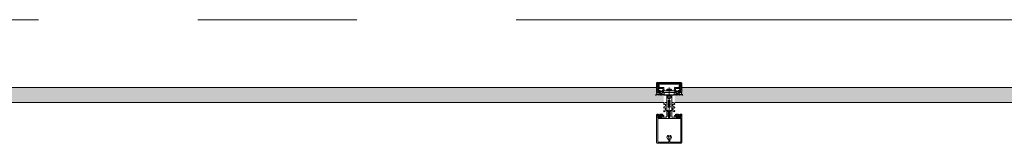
# Model space of a CAD drawing. Header units: centimetres. Extents: x -2424 to 2319, y 5 to 3760.
# Tile 110 of 117: x 898 to 1094, y 3509 to 3533. Entities that reach past the tile are written whole.
import ezdxf

# ---------------------------------------------------------------- set-up
doc = ezdxf.new("R2010")
doc.units = ezdxf.units.CM
doc.linetypes.add('Oś', pattern=[222.25, 127, -31.75, 31.75, -31.75])
for name, color, linetype, lineweight in [('A-DETL-GENF', 92, 'Continuous', 9), ('A-GLAZ-CURT', 52, 'Continuous', 13), ('S-GRID', 1, 'Continuous', 13)]:
    doc.layers.add(name, color=color, linetype=linetype, lineweight=lineweight)

msp = doc.modelspace()

# ---------------------------------------------------------------- hatches: boundary and pattern name
at = {"layer": 'A-GLAZ-CURT', "lineweight": 9}
for points in [[(1026.28, 3516.83), (1026.28, 3518.33), (1024.88, 3518.33), (1024.88, 3519.83), (889.88, 3519.83), (889.88, 3518.33), (888.48, 3518.33), (888.48, 3516.83), (1024.88, 3516.83)], [(1166.28, 3516.83), (1166.28, 3518.33), (1164.88, 3518.33), (1164.88, 3519.83), (1029.88, 3519.83), (1029.88, 3518.33), (1028.48, 3518.33), (1028.48, 3516.83), (1164.88, 3516.83)]]:
    msp.add_hatch(color=251, dxfattribs=at).paths.add_polyline_path(points, flags=0)

# ---------------------------------------------------------------- linework, layer by layer
at = {"layer": 'A-DETL-GENF', "color": 251, "lineweight": 9, "extrusion": (0, 0, -1)}
for p, q in [((1029.73, 3520.83), (1025.03, 3520.83)), ((1029.51, 3520.52), (1025.24, 3520.52)), ((1025.25, 3520.67), (1029.5, 3520.67)), ((1024.78, 3518.33), (1024.69, 3518.33)), ((1025.03, 3519.36), (1025.23, 3519.79)), ((1025.06, 3519.92), (1025.34, 3519.92)), ((1025.2, 3518.34), (1025.11, 3518.5)), ((1025.32, 3519.58), (1025.25, 3519.41)), ((1025.3, 3518.43), (1025.25, 3518.34)), ((1025.28, 3519.82), (1026.24, 3519.82)), ((1025.37, 3518.81), (1025.43, 3518.81)), ((1025.5, 3518.75), (1025.37, 3518.75)), ((1025.42, 3518.34), (1025.37, 3518.43)), ((1025.4, 3519.08), (1025.48, 3519.18)), ((1025.4, 3518.64), (1025.43, 3518.68)), ((1026.03, 3519.64), (1025.41, 3519.64)), ((1025.52, 3518.43), (1025.47, 3518.34)), ((1025.54, 3519.02), (1025.54, 3518.9)), ((1025.55, 3518.7), (1025.55, 3518.69)), ((1025.71, 3519.07), (1025.59, 3519.07)), ((1025.59, 3518.85), (1025.61, 3518.85)), ((1025.59, 3518.67), (1025.61, 3518.68)), ((1025.64, 3518.34), (1025.59, 3518.43)), ((1025.64, 3518.86), (1025.73, 3519.02)), ((1025.66, 3519.13), (1025.89, 3519.13)), ((1025.66, 3518.66), (1025.66, 3518.65)), ((1025.74, 3518.43), (1025.69, 3518.34)), ((1025.71, 3518.63), (1025.72, 3518.65)), ((1025.77, 3518.64), (1025.78, 3518.63)), ((1025.86, 3518.34), (1025.81, 3518.43)), ((1025.82, 3519.02), (1025.91, 3518.86)), ((1025.83, 3518.63), (1025.84, 3518.65)), ((1025.97, 3519.07), (1025.85, 3519.07)), ((1025.89, 3518.66), (1025.9, 3518.65)), ((1025.96, 3518.43), (1025.91, 3518.34)), ((1025.94, 3518.85), (1025.97, 3518.85)), ((1025.95, 3518.66), (1025.95, 3518.68)), ((1026, 3518.7), (1026.01, 3518.69)), ((1026.02, 3518.9), (1026.02, 3519.02)), ((1026.08, 3518.34), (1026.03, 3518.43)), ((1026.07, 3519.18), (1026.15, 3519.08)), ((1026.13, 3518.81), (1026.19, 3518.81)), ((1026.18, 3518.42), (1026.13, 3518.34)), ((1026.3, 3518.34), (1026.25, 3518.42)), ((1026.29, 3519.77), (1026.39, 3519.17)), ((1026.42, 3519.14), (1027.35, 3519.14)), ((1027.78, 3519.36), (1026.97, 3519.36)), ((1027.15, 3519.51), (1027.6, 3519.51)), ((1027.38, 3519.81), (1027.38, 3513.65)), ((1027.4, 3519.14), (1028.33, 3519.14)), ((1028.36, 3519.17), (1028.47, 3519.77)), ((1028.45, 3518.34), (1028.5, 3518.42)), ((1028.52, 3519.82), (1029.48, 3519.82)), ((1028.63, 3518.81), (1028.56, 3518.81)), ((1028.57, 3518.42), (1028.62, 3518.34)), ((1028.68, 3519.18), (1028.6, 3519.08)), ((1028.67, 3518.34), (1028.72, 3518.43)), ((1029.34, 3519.64), (1028.72, 3519.64)), ((1028.74, 3518.9), (1028.74, 3519.02)), ((1028.76, 3518.7), (1028.74, 3518.69)), ((1028.79, 3519.07), (1028.91, 3519.07)), ((1028.81, 3518.85), (1028.79, 3518.85)), ((1028.79, 3518.43), (1028.84, 3518.34)), ((1028.8, 3518.66), (1028.8, 3518.68)), ((1028.93, 3519.02), (1028.84, 3518.86)), ((1028.86, 3518.66), (1028.85, 3518.65)), ((1029.09, 3519.13), (1028.86, 3519.13)), ((1028.89, 3518.34), (1028.94, 3518.43)), ((1028.92, 3518.63), (1028.91, 3518.65)), ((1028.98, 3518.64), (1028.97, 3518.63)), ((1029.01, 3518.43), (1029.06, 3518.34)), ((1029.11, 3518.86), (1029.02, 3519.02)), ((1029.04, 3518.63), (1029.03, 3518.65)), ((1029.05, 3519.07), (1029.17, 3519.07)), ((1029.1, 3518.66), (1029.09, 3518.65)), ((1029.11, 3518.34), (1029.16, 3518.43)), ((1029.17, 3518.85), (1029.14, 3518.85)), ((1029.16, 3518.67), (1029.14, 3518.68)), ((1029.2, 3518.7), (1029.2, 3518.69)), ((1029.22, 3519.02), (1029.22, 3518.9)), ((1029.23, 3518.43), (1029.28, 3518.34)), ((1029.26, 3518.75), (1029.39, 3518.75)), ((1029.35, 3519.08), (1029.27, 3519.18)), ((1029.35, 3518.64), (1029.32, 3518.68)), ((1029.39, 3518.81), (1029.33, 3518.81)), ((1029.33, 3518.34), (1029.38, 3518.43)), ((1029.42, 3519.92), (1029.7, 3519.92)), ((1029.51, 3519.41), (1029.43, 3519.58)), ((1029.45, 3518.43), (1029.5, 3518.34)), ((1029.52, 3519.79), (1029.72, 3519.36)), ((1029.55, 3518.34), (1029.64, 3518.5)), ((1029.98, 3518.33), (1030.06, 3518.33)), ((1026.61, 3516.85), (1026.34, 3516.69)), ((1026.6, 3516.12), (1026.34, 3515.97)), ((1026.46, 3516.48), (1026.55, 3516.53)), ((1026.63, 3516.48), (1026.63, 3516.16)), ((1026.83, 3516.86), (1026.64, 3516.86)), ((1026.88, 3515.29), (1026.88, 3516.81)), ((1027.08, 3517.83), (1027.08, 3518.04)), ((1027.68, 3517.83), (1027.68, 3518.04)), ((1027.88, 3515.29), (1027.88, 3516.81)), ((1027.93, 3516.86), (1028.11, 3516.86)), ((1028.13, 3516.48), (1028.13, 3516.16)), ((1028.14, 3516.85), (1028.41, 3516.69)), ((1028.15, 3516.12), (1028.41, 3515.97)), ((1028.29, 3516.48), (1028.2, 3516.53)), ((1025.03, 3514.41), (1024.9, 3514.41)), ((1025.01, 3514.52), (1024.91, 3514.52)), ((1025.29, 3514.3), (1025.07, 3514.4)), ((1025.47, 3514.41), (1025.33, 3514.46)), ((1025.66, 3514.25), (1025.44, 3514.25)), ((1025.58, 3514.51), (1025.53, 3514.43)), ((1025.68, 3514.43), (1025.63, 3514.51)), ((1025.71, 3514.09), (1025.71, 3514.2)), ((1025.8, 3514.51), (1025.75, 3514.43)), ((1025.9, 3514.43), (1025.85, 3514.51)), ((1026.02, 3514.51), (1025.97, 3514.43)), ((1026.6, 3515.39), (1026.34, 3515.24)), ((1026.46, 3515.75), (1026.55, 3515.8)), ((1026.46, 3515.02), (1026.85, 3515.24)), ((1026.63, 3515.76), (1026.63, 3515.43)), ((1026.88, 3514.05), (1026.88, 3515.18)), ((1026.93, 3515.23), (1027.03, 3515.23)), ((1027.19, 3514.43), (1027.17, 3514.42)), ((1027.17, 3514.4), (1027.19, 3514.39)), ((1027.2, 3514.37), (1027.2, 3514.23)), ((1027.55, 3514.37), (1027.55, 3514.23)), ((1027.56, 3514.43), (1027.59, 3514.42)), ((1027.59, 3514.4), (1027.56, 3514.39)), ((1027.74, 3515.23), (1027.83, 3515.23)), ((1027.88, 3515.18), (1027.88, 3514.05)), ((1028.29, 3515.02), (1027.9, 3515.24)), ((1028.13, 3515.76), (1028.13, 3515.43)), ((1028.15, 3515.39), (1028.41, 3515.24)), ((1028.29, 3515.75), (1028.2, 3515.8)), ((1028.73, 3514.51), (1028.78, 3514.43)), ((1028.85, 3514.43), (1028.9, 3514.51)), ((1028.95, 3514.51), (1029, 3514.43)), ((1029.05, 3514.09), (1029.05, 3514.2)), ((1029.07, 3514.43), (1029.12, 3514.51)), ((1029.09, 3514.25), (1029.32, 3514.25)), ((1029.17, 3514.51), (1029.22, 3514.43)), ((1029.28, 3514.41), (1029.42, 3514.46)), ((1029.46, 3514.3), (1029.69, 3514.4)), ((1029.73, 3514.41), (1029.86, 3514.41)), ((1029.75, 3514.52), (1029.85, 3514.52)), ((1024.88, 3508.94), (1024.88, 3513.54)), ((1025.09, 3508.94), (1025.09, 3513.54)), ((1025.16, 3514.07), (1025.12, 3514.05)), ((1025.12, 3514), (1025.24, 3513.9)), ((1025.33, 3514.05), (1025.66, 3514.05)), ((1025.35, 3513.91), (1025.36, 3513.92)), ((1025.4, 3513.94), (1025.59, 3513.94)), ((1025.63, 3513.92), (1025.64, 3513.91)), ((1025.75, 3513.9), (1025.88, 3514)), ((1025.87, 3514.05), (1025.84, 3514.07)), ((1027.3, 3514.06), (1027.33, 3514.04)), ((1027.45, 3514.06), (1027.43, 3514.04)), ((1028.88, 3514.05), (1028.91, 3514.07)), ((1029, 3513.9), (1028.88, 3514)), ((1029.42, 3514.05), (1029.09, 3514.05)), ((1029.12, 3513.92), (1029.11, 3513.91)), ((1029.35, 3513.94), (1029.16, 3513.94)), ((1029.4, 3513.91), (1029.39, 3513.92)), ((1029.64, 3514), (1029.51, 3513.9)), ((1029.6, 3514.07), (1029.63, 3514.05)), ((1029.67, 3508.94), (1029.67, 3513.54)), ((1029.88, 3508.94), (1029.88, 3513.54)), ((1024.88, 3508.88), (1024.88, 3510.53)), ((1029.88, 3510.53), (1029.88, 3508.87)), ((1029.74, 3508.73), (1025.03, 3508.73)), ((1027.26, 3510.07), (1027.26, 3510.2)), ((1027.26, 3509.72), (1027.26, 3509.78)), ((1027.28, 3509.45), (1027.28, 3508.99)), ((1027.48, 3508.99), (1027.48, 3509.45)), ((1027.5, 3510.2), (1027.5, 3510.07)), ((1027.5, 3509.78), (1027.5, 3509.72))]:
    msp.add_line(p, q, dxfattribs=at)
at = {"layer": 'A-DETL-GENF', "color": 251, "lineweight": 9, "extrusion": (0, 0, -1), "flags": 128}
for points in [[(-1024.88, 3520.68), (-1024.88, 3518.83), (-1024.99, 3518.83), (-1025.1, 3519.18)], [(-1025.39, 3519.97), (-1025.39, 3520.32), (-1025.26, 3520.32), (-1025.26, 3520.05), (-1025.01, 3520.05), (-1025.01, 3520.68), (-1029.75, 3520.68), (-1029.75, 3520.05), (-1029.5, 3520.05), (-1029.5, 3520.32), (-1029.37, 3520.32), (-1029.37, 3519.97)], [(-1025.19, 3520.47), (-1025.19, 3520.11), (-1025.05, 3520.11), (-1025.05, 3520.47)], [(-1029.7, 3520.47), (-1029.7, 3520.11), (-1029.56, 3520.11), (-1029.56, 3520.47)], [(-1029.65, 3519.18), (-1029.77, 3518.83), (-1029.88, 3518.83), (-1029.88, 3520.68)], [(-1024.9, 3518.54), (-1024.9, 3518.81), (-1025.31, 3518.81)], [(-1025.04, 3519.33), (-1025.04, 3519.43), (-1025.01, 3519.55), (-1025.01, 3519.86)], [(-1025.32, 3519.26), (-1025.24, 3518.97), (-1025.43, 3518.97), (-1025.43, 3518.91), (-1025.35, 3518.83), (-1025.03, 3518.83), (-1025.13, 3519.2)], [(-1025.46, 3518.99), (-1025.46, 3519.01), (-1025.41, 3519.03)], [(-1026.17, 3518.75), (-1026.05, 3518.75), (-1026.05, 3518.72), (-1026.18, 3518.74)], [(-1026.15, 3519.03), (-1026.1, 3519.01), (-1026.1, 3518.99)], [(-1028.62, 3519.55), (-1028.52, 3518.97), (-1028.63, 3518.97), (-1028.63, 3518.91), (-1028.55, 3518.83), (-1026.21, 3518.83), (-1026.13, 3518.91), (-1026.13, 3518.97), (-1026.24, 3518.97), (-1026.13, 3519.55)], [(-1026.26, 3518.81), (-1026.4, 3518.81), (-1026.4, 3518.42), (-1026.35, 3518.34)], [(-1027.9, 3519.3), (-1027.92, 3519.15), (-1026.84, 3519.15), (-1026.86, 3519.3)], [(-1027.18, 3518.22), (-1027.18, 3518.33), (-1026.88, 3518.33), (-1026.88, 3515.26), (-1027.2, 3515.26), (-1027.2, 3514.45)], [(-1027.58, 3518.22), (-1027.58, 3518.33), (-1027.88, 3518.33), (-1027.88, 3515.26), (-1027.55, 3515.26), (-1027.55, 3514.45)], [(-1028.49, 3518.81), (-1028.36, 3518.81), (-1028.36, 3518.42), (-1028.4, 3518.34)], [(-1028.58, 3518.75), (-1028.7, 3518.75), (-1028.7, 3518.72), (-1028.57, 3518.74)], [(-1028.61, 3519.03), (-1028.66, 3519.01), (-1028.66, 3518.99)], [(-1029.3, 3518.99), (-1029.3, 3519.01), (-1029.35, 3519.03)], [(-1029.63, 3519.2), (-1029.73, 3518.83), (-1029.41, 3518.83), (-1029.33, 3518.91), (-1029.33, 3518.97), (-1029.51, 3518.97), (-1029.43, 3519.26)], [(-1029.86, 3518.54), (-1029.86, 3518.81), (-1029.45, 3518.81)], [(-1029.75, 3519.87), (-1029.75, 3519.55), (-1029.72, 3519.43), (-1029.72, 3519.33)], [(-1027.11, 3517.75), (-1027.38, 3517.53), (-1027.38, 3517.23), (-1027.18, 3517.23), (-1027.18, 3517.03), (-1027.28, 3517.03), (-1027.28, 3516.86), (-1027.18, 3516.86), (-1027.18, 3516.66), (-1027.38, 3516.66), (-1027.38, 3516.5), (-1027.18, 3516.5), (-1027.18, 3516.3), (-1027.28, 3516.3), (-1027.28, 3516.13), (-1027.18, 3516.13), (-1027.18, 3515.93), (-1027.38, 3515.93), (-1027.38, 3514.03), (-1027.38, 3515.93), (-1027.58, 3515.93), (-1027.58, 3516.13), (-1027.48, 3516.13), (-1027.48, 3516.3), (-1027.58, 3516.3), (-1027.58, 3516.5), (-1027.38, 3516.5), (-1027.38, 3516.66), (-1027.58, 3516.66), (-1027.58, 3516.86), (-1027.48, 3516.86), (-1027.48, 3517.03), (-1027.58, 3517.03), (-1027.58, 3517.23), (-1027.38, 3517.23), (-1027.38, 3517.53), (-1027.64, 3517.75)], [(-1024.88, 3514.39), (-1024.88, 3514.25), (-1025.08, 3514.25), (-1025.13, 3514.26)], [(-1024.88, 3513.43), (-1024.88, 3514.23), (-1025.07, 3514.23), (-1025.15, 3514.15), (-1025.15, 3514.09), (-1025.03, 3514.09), (-1025.03, 3513.86), (-1025.47, 3513.86)], [(-1025.52, 3513.86), (-1025.97, 3513.86), (-1025.97, 3514.09), (-1025.85, 3514.09), (-1025.85, 3514.15), (-1025.93, 3514.23), (-1026.29, 3514.23), (-1026.29, 3514.11), (-1026.17, 3514.11), (-1026.17, 3513.9), (-1026.73, 3513.9)], [(-1025.86, 3514.26), (-1025.92, 3514.25), (-1026.12, 3514.25), (-1026.12, 3514.44), (-1026.07, 3514.51)], [(-1027.13, 3515.13), (-1027.13, 3515.04), (-1027.18, 3515.01), (-1027.18, 3514.88), (-1027.13, 3514.86), (-1027.18, 3514.83), (-1027.18, 3514.7), (-1027.13, 3514.68), (-1027.18, 3514.65), (-1027.18, 3514.52), (-1027.13, 3514.5), (-1027.18, 3514.47), (-1027.18, 3514.34), (-1027.13, 3514.32), (-1027.18, 3514.29), (-1027.18, 3514.16), (-1027.13, 3514.14), (-1027.18, 3514.11), (-1027.18, 3514.07), (-1027.29, 3513.88)], [(-1027.46, 3513.88), (-1027.58, 3514.07), (-1027.58, 3514.2), (-1027.63, 3514.23), (-1027.58, 3514.25), (-1027.58, 3514.38), (-1027.63, 3514.41), (-1027.58, 3514.43), (-1027.58, 3514.56), (-1027.63, 3514.59), (-1027.58, 3514.61), (-1027.58, 3514.74), (-1027.63, 3514.77), (-1027.58, 3514.79), (-1027.58, 3514.92), (-1027.63, 3514.95), (-1027.58, 3514.97), (-1027.58, 3515.1), (-1027.63, 3515.13)], [(-1028.03, 3513.9), (-1028.59, 3513.9), (-1028.59, 3514.11), (-1028.47, 3514.11), (-1028.47, 3514.23), (-1028.83, 3514.23), (-1028.91, 3514.15), (-1028.91, 3514.09), (-1028.79, 3514.09), (-1028.79, 3513.86), (-1029.23, 3513.86)], [(-1028.89, 3514.26), (-1028.84, 3514.25), (-1028.64, 3514.25), (-1028.64, 3514.44), (-1028.68, 3514.51)], [(-1029.28, 3513.86), (-1029.73, 3513.86), (-1029.73, 3514.09), (-1029.61, 3514.09), (-1029.61, 3514.15), (-1029.69, 3514.23), (-1029.88, 3514.23), (-1029.88, 3513.43)], [(-1029.88, 3514.39), (-1029.88, 3514.25), (-1029.67, 3514.25), (-1029.62, 3514.26)], [(-1025.09, 3513.43), (-1025.09, 3513.63), (-1029.67, 3513.63), (-1029.67, 3513.43)], [(-1027.23, 3508.94), (-1025.09, 3508.94), (-1025.09, 3510.53)], [(-1029.67, 3510.53), (-1029.67, 3508.94), (-1027.53, 3508.94)]]:
    msp.add_lwpolyline(points, dxfattribs=at)
for points in [[(-1028.35, 3518.37), (-1026.41, 3518.37), (-1026.41, 3518.82), (-1028.35, 3518.82)], [(-1028.35, 3518.33), (-1026.41, 3518.33), (-1026.41, 3518.37), (-1028.35, 3518.37)]]:
    msp.add_lwpolyline(points, close=True, dxfattribs=at)
at = {"layer": 'A-DETL-GENF', "color": 251, "lineweight": 9, "extrusion": (0, 0, -1)}
for centre, radius, start, end in [((-1025.03, 3520.68), 0.15, 359.9938, 90.0062), ((-1025.25, 3520.47), 0.2, 359.9718, 90.0352), ((-1025.24, 3520.47), 0.0499, 359.8796, 90.0225), ((-1029.5, 3520.47), 0.2, 90.0295, 179.9723), ((-1029.51, 3520.47), 0.0501, 90.0875, 179.9336), ((-1029.73, 3520.68), 0.15, 90.0494, 179.9506), ((-1024.69, 3518.36), 0.03, 269.9022, 81.6433), ((-1024.64, 3518.67), 0.286, 207.5921, 261.6433), ((-1024.78, 3518.53), 0.2, 260.4545, 269.9022), ((-1024.76, 3518.62), 0.291, 205.3637, 260.4545), ((-1025.06, 3519.86), 0.0512, 0.5709, 88.6482), ((-1025.09, 3519.33), 0.06, 278.4417, 25), ((-1025.07, 3518.47), 0.05, 25.3637, 150.1649), ((-1025.11, 3519.33), 0.07, 300.0064, 0), ((-1025.04, 3519.21), 0.07, 120.0064, 198), ((-1025.07, 3519.22), 0.06, 98.4417, 195), ((-1025.23, 3518.36), 0.03, 210.7154, 330.1649), ((-1025.28, 3519.77), 0.05, 25, 90), ((-1025.3, 3519.39), 0.06, 288.8192, 25), ((-1025.26, 3519.28), 0.06, 108.8192, 195), ((-1025.37, 3518.68), 0.065, 270, 90), ((-1025.34, 3518.4), 0.0417, 35.132, 144.868), ((-1025.34, 3518.81), 0.03, 180, 0), ((-1025.41, 3519.54), 0.1, 25, 90), ((-1025.34, 3519.97), 0.05, 180, 270.0001), ((-1025.37, 3518.66), 0.04, 209.9937, 270), ((-1025.42, 3519.06), 0.03, 300.0049, 39.9897), ((-1025.45, 3518.36), 0.03, 210.5887, 329.5346), ((-1025.43, 3518.84), 0.03, 180.0185, 269.0948), ((-1025.52, 3518.63), 0.1, 30.0023, 89.1728), ((-1025.76, 3518.91), 0.314, 345.4979, 14.5021), ((-1025.54, 3519.13), 0.08, 39.9967, 157.3844), ((-1025.5, 3518.7), 0.05, 90, 125.0779), ((-1025.52, 3518.7), 0.0339, 89.1783, 176.9975), ((-1025.78, 3519.1), 0.44, 234.1588, 305.0779), ((-1025.56, 3518.4), 0.0415, 35.012, 144.988), ((-1025.59, 3519.02), 0.05, 359.9899, 90.0101), ((-1025.59, 3518.9), 0.05, 269.9897, 0.0103), ((-1025.58, 3518.69), 0.0272, 240.011, 356.9853), ((-1025.61, 3518.88), 0.03, 209.9936, 270.0121), ((-1025.62, 3518.65), 0.0316, 60.007, 161.9967), ((-1025.66, 3519.18), 0.05, 270.0003, 337.3776), ((-1025.67, 3518.36), 0.03, 210.1448, 329.5346), ((-1025.69, 3518.65), 0.03, 225.0005, 342.0009), ((-1025.71, 3519.04), 0.03, 89.9936, 210.0024), ((-1025.75, 3518.62), 0.0316, 44.991, 147.0104), ((-1025.78, 3518.4), 0.043, 37.8436, 143.8234), ((-1025.81, 3518.65), 0.03, 210.0003, 326.9985), ((-1025.85, 3519.04), 0.03, 330.0027, 90.0013), ((-1025.87, 3518.63), 0.0316, 30.0026, 131.9974), ((-1025.89, 3518.36), 0.03, 210.3449, 329.5346), ((-1025.89, 3519.18), 0.05, 202.6209, 270.0012), ((-1025.92, 3518.67), 0.03, 194.9955, 312.0028), ((-1025.94, 3518.88), 0.03, 269.9893, 330.005), ((-1026.01, 3519.13), 0.08, 22.6228, 139.9969), ((-1025.98, 3518.67), 0.03, 15.0015, 116.9968), ((-1026, 3518.4), 0.0419, 35.4665, 144.6999), ((-1025.97, 3519.02), 0.05, 90.0092, 179.9908), ((-1025.97, 3518.9), 0.05, 180.009, 269.991), ((-1026.02, 3518.72), 0.03, 180.0112, 296.991), ((-1026.03, 3519.54), 0.1, 90, 170), ((-1026.05, 3518.72), 0.03, 54.1588, 90), ((-1026.11, 3518.36), 0.03, 210.3446, 329.7685), ((-1025.79, 3518.91), 0.314, 165.517, 193.1975), ((-1026.13, 3518.84), 0.03, 270, 13.1975), ((-1026.13, 3519.06), 0.03, 139.9887, 240.0017), ((-1026.17, 3518.78), 0.033, 125.0901, 270), ((-1026.18, 3518.79), 0.05, 187.1737, 270.0088), ((-1026.22, 3518.41), 0.0416, 26.9541, 151.568), ((-1026.26, 3518.78), 0.03, 7.1885, 89.997), ((-1026.24, 3519.77), 0.05, 90, 170), ((-1026.33, 3518.36), 0.03, 209.7965, 330.132), ((-1026.42, 3519.17), 0.03, 270, 350), ((-1027.07, 3519.25), 0.22, 13.9707, 62.728), ((-1027.38, 3518.62), 0.921, 63.7078, 75.8284), ((-1027.18, 3518.04), 0.1, 0, 60), ((-1027.08, 3518.22), 0.1, 180, 240), ((-1027.38, 3519.15), 0.0256, 192.6804, 347.3196), ((-1027.68, 3518.22), 0.1, 300, 0), ((-1027.38, 3518.62), 0.92, 104.1683, 116.293), ((-1027.58, 3518.04), 0.1, 120, 180), ((-1027.68, 3519.25), 0.22, 117.2746, 166.0268), ((-1028.33, 3519.17), 0.03, 190, 270), ((-1028.43, 3518.36), 0.03, 209.868, 330.2035), ((-1028.52, 3519.77), 0.05, 10, 90), ((-1028.49, 3518.78), 0.03, 90.003, 172.8115), ((-1028.54, 3518.41), 0.0416, 28.432, 153.0459), ((-1028.57, 3518.79), 0.05, 269.9912, 352.8263), ((-1028.58, 3518.78), 0.033, 270, 54.9099), ((-1028.62, 3519.06), 0.03, 299.9983, 40.0113), ((-1028.72, 3519.54), 0.1, 10, 90), ((-1028.65, 3518.36), 0.03, 210.2315, 329.6554), ((-1028.63, 3518.84), 0.03, 166.8025, 270), ((-1028.96, 3518.91), 0.314, 346.8025, 14.483), ((-1028.74, 3519.13), 0.08, 40.0031, 157.3772), ((-1028.7, 3518.72), 0.03, 90, 125.8412), ((-1028.73, 3518.72), 0.03, 243.009, 359.9888), ((-1028.98, 3519.1), 0.44, 234.9221, 305.8412), ((-1028.76, 3518.4), 0.0419, 35.3001, 144.5335), ((-1028.79, 3519.02), 0.05, 0.0092, 89.9908), ((-1028.79, 3518.9), 0.05, 270.009, 359.991), ((-1028.77, 3518.67), 0.03, 63.0032, 164.9985), ((-1028.83, 3518.67), 0.03, 227.9972, 345.0045), ((-1028.81, 3518.88), 0.03, 209.995, 270.0107), ((-1028.86, 3519.18), 0.05, 269.9988, 337.3791), ((-1028.87, 3518.36), 0.03, 210.4654, 329.6551), ((-1028.88, 3518.63), 0.0316, 48.0026, 149.9974), ((-1028.91, 3519.04), 0.03, 89.9987, 209.9973), ((-1028.95, 3518.65), 0.03, 213.0015, 329.9997), ((-1028.98, 3518.4), 0.043, 36.1766, 142.1564), ((-1029.01, 3518.62), 0.0316, 32.9896, 135.009), ((-1029.05, 3519.04), 0.03, 329.9976, 90.0064), ((-1029.07, 3518.65), 0.03, 197.9991, 314.9995), ((-1029.09, 3518.36), 0.03, 210.4654, 329.8552), ((-1029.09, 3519.18), 0.05, 202.6224, 269.9997), ((-1029.13, 3518.65), 0.0316, 18.0033, 119.993), ((-1029.14, 3518.88), 0.03, 269.9879, 330.0064), ((-1029.21, 3519.13), 0.08, 22.6156, 140.0033), ((-1029.18, 3518.69), 0.0272, 183.0147, 299.989), ((-1029.2, 3518.4), 0.0415, 35.012, 144.988), ((-1029.17, 3519.02), 0.05, 89.9899, 180.0101), ((-1029.17, 3518.9), 0.05, 179.9897, 270.0103), ((-1029.24, 3518.7), 0.0339, 3.0025, 90.8217), ((-1029.26, 3518.7), 0.05, 54.9221, 90), ((-1029.24, 3518.63), 0.1, 90.8272, 149.9977), ((-1029.31, 3518.36), 0.03, 210.4654, 329.4113), ((-1028.99, 3518.91), 0.314, 165.4979, 194.5021), ((-1029.33, 3518.84), 0.03, 270.9052, 359.9815), ((-1029.34, 3519.54), 0.1, 90, 155), ((-1029.33, 3519.06), 0.03, 140.0103, 239.9951), ((-1029.39, 3518.66), 0.04, 270, 330.0063), ((-1029.42, 3519.97), 0.05, 269.9981, 0.0017), ((-1029.42, 3518.4), 0.0417, 35.132, 144.868), ((-1029.42, 3518.81), 0.03, 180, 0), ((-1029.39, 3518.68), 0.065, 90, 270), ((-1029.49, 3519.28), 0.06, 345, 71.1808), ((-1029.45, 3519.39), 0.06, 155, 251.1808), ((-1029.48, 3519.77), 0.05, 90, 155), ((-1029.53, 3518.36), 0.03, 209.8351, 329.2846), ((-1029.68, 3519.22), 0.06, 345, 81.5583), ((-1029.72, 3519.21), 0.07, 342, 59.9983), ((-1029.68, 3518.47), 0.05, 29.8351, 154.6363), ((-1029.67, 3519.33), 0.06, 155, 261.5583), ((-1029.65, 3519.33), 0.07, 180, 239.9983), ((-1029.7, 3519.87), 0.0498, 89.8262, 180.1735), ((-1029.99, 3518.62), 0.291, 279.5455, 334.6363), ((-1030.11, 3518.67), 0.286, 278.3567, 332.4079), ((-1029.98, 3518.53), 0.2, 270.0978, 279.5455), ((-1030.06, 3518.36), 0.03, 98.3567, 270.0978), ((-1026.4, 3516.58), 0.125, 240, 60), ((-1026.58, 3516.48), 0.05, 60, 180), ((-1026.58, 3516.16), 0.05, 180, 240), ((-1026.64, 3516.81), 0.05, 60, 90), ((-1026.83, 3516.81), 0.05, 90, 180), ((-1027.18, 3517.83), 0.1, 310, 0), ((-1027.58, 3517.83), 0.1, 180, 230), ((-1027.93, 3516.81), 0.05, 0, 90), ((-1028.11, 3516.81), 0.05, 90, 120), ((-1028.18, 3516.48), 0.05, 0, 120), ((-1028.18, 3516.16), 0.05, 300, 0), ((-1028.35, 3516.58), 0.125, 120, 300), ((-1024.94, 3514.49), 0.059, 268.5974, 14.6036), ((-1024.9, 3514.39), 0.02, 0.0007, 89.9993), ((-1024.91, 3514.5), 0.02, 14.6036, 90), ((-1024.95, 3513.5), 0.933, 89.587, 113.0035), ((-1024.98, 3513.53), 0.997, 91.4989, 110.69), ((-1025.03, 3514.31), 0.1, 90.0001, 114), ((-1025.14, 3514.23), 0.03, 75.4027, 194.3746), ((-1025.43, 3514.15), 0.277, 346.6587, 14.3746), ((-1025.44, 3514.1), 0.148, 352.4164, 90.2404), ((-1025.3, 3514.33), 0.0337, 113.0035, 294), ((-1025.49, 3514.45), 0.05, 210.069, 290.536), ((-1025.61, 3514.5), 0.03, 30.0871, 149.9129), ((-1025.66, 3514.2), 0.0502, 93.3323, 179.7322), ((-1025.72, 3514.45), 0.0402, 207.7922, 332.3701), ((-1025.83, 3514.5), 0.0299, 30.122, 155.064), ((-1025.86, 3514.23), 0.03, 345.6254, 104.5942), ((-1025.56, 3514.15), 0.277, 165.6254, 193.341), ((-1025.94, 3514.45), 0.0414, 208.176, 331.824), ((-1026.05, 3514.5), 0.0301, 30.1258, 149.8742), ((-1026.4, 3515.86), 0.125, 240, 60), ((-1026.4, 3515.13), 0.125, 240, 60), ((-1026.58, 3515.76), 0.05, 60, 180), ((-1026.58, 3515.43), 0.05, 180, 240), ((-1026.83, 3515.29), 0.05, 180, 240), ((-1026.93, 3515.18), 0.05, 359.9899, 90.0101), ((-1027.03, 3515.13), 0.0999, 89.9704, 180.0296), ((-1027.17, 3514.41), 0.01, 300.0303, 59.9802), ((-1027.18, 3514.45), 0.02, 180, 239.9802), ((-1027.18, 3514.37), 0.02, 120.0303, 180), ((-1027.4, 3514.23), 0.2, 300, 0), ((-1027.35, 3514.23), 0.2, 180, 240), ((-1027.57, 3514.45), 0.02, 300.0198, 0), ((-1027.57, 3514.37), 0.02, 0, 59.9697), ((-1027.58, 3514.41), 0.01, 120.0198, 239.9697), ((-1027.75, 3515.1), 0.126, 11.5693, 85.5931), ((-1027.83, 3515.18), 0.05, 90.9313, 179.9852), ((-1027.93, 3515.29), 0.05, 300, 0), ((-1028.18, 3515.76), 0.05, 0, 120), ((-1028.18, 3515.43), 0.05, 300, 0), ((-1028.35, 3515.86), 0.125, 120, 300), ((-1028.35, 3515.13), 0.125, 120, 300), ((-1028.7, 3514.5), 0.0301, 30.1258, 149.8742), ((-1028.82, 3514.45), 0.0414, 208.176, 331.824), ((-1028.9, 3514.23), 0.03, 75.4058, 194.3746), ((-1028.93, 3514.5), 0.0299, 24.936, 149.878), ((-1029.19, 3514.15), 0.277, 346.659, 14.3746), ((-1029.04, 3514.45), 0.0402, 207.6299, 332.2078), ((-1029.1, 3514.2), 0.0502, 0.2678, 86.6677), ((-1029.15, 3514.5), 0.03, 30.0871, 149.9129), ((-1029.26, 3514.45), 0.05, 249.464, 329.931), ((-1029.32, 3514.1), 0.148, 89.7596, 187.5836), ((-1029.77, 3513.53), 0.997, 69.31, 88.5011), ((-1029.45, 3514.33), 0.0337, 246, 66.9965), ((-1029.8, 3513.5), 0.933, 66.9965, 90.413), ((-1029.62, 3514.23), 0.03, 345.6254, 104.5973), ((-1029.32, 3514.15), 0.277, 165.6254, 193.3413), ((-1029.73, 3514.31), 0.1, 66, 89.9999), ((-1029.81, 3514.49), 0.059, 165.3964, 271.4026), ((-1029.85, 3514.5), 0.02, 90, 165.3964), ((-1029.86, 3514.39), 0.02, 90.0007, 179.9993), ((-1025.14, 3514.02), 0.03, 308.5798, 59.9915), ((-1025.15, 3514.09), 0.02, 166.6587, 240.0171), ((-1025.29, 3513.96), 0.08, 218.8475, 309.685), ((-1025.34, 3514.1), 0.0496, 272.7559, 339.6878), ((-1025.4, 3513.89), 0.05, 38.8475, 90), ((-1025.5, 3513.86), 0.0255, 192.35, 347.65), ((-1025.59, 3513.89), 0.05, 90, 141.1528), ((-1025.7, 3513.96), 0.08, 230.315, 321.1528), ((-1025.66, 3514.1), 0.0499, 189.2263, 266.9893), ((-1025.85, 3514.09), 0.02, 299.9847, 13.341), ((-1025.86, 3514.02), 0.03, 120.0085, 231.4202), ((-1026.73, 3514.05), 0.15, 179.9706, 270.0294), ((-1027.38, 3513.92), 0.1, 208.7984, 331.2016), ((-1027.38, 3514.13), 0.1, 270, 300), ((-1027.38, 3514.13), 0.1, 240, 270), ((-1028.03, 3514.05), 0.15, 269.9706, 0.0294), ((-1028.89, 3514.02), 0.03, 308.5798, 59.9915), ((-1028.9, 3514.09), 0.02, 166.659, 240.0153), ((-1029.05, 3513.96), 0.08, 218.8472, 309.685), ((-1029.1, 3514.1), 0.0499, 273.0107, 350.7737), ((-1029.16, 3513.89), 0.05, 38.8472, 90), ((-1029.26, 3513.86), 0.0255, 192.35, 347.65), ((-1029.35, 3513.89), 0.05, 90, 141.1525), ((-1029.46, 3513.96), 0.08, 230.315, 321.1525), ((-1029.42, 3514.1), 0.0496, 200.3122, 267.2441), ((-1029.61, 3514.09), 0.02, 299.9829, 13.3413), ((-1029.62, 3514.02), 0.03, 120.0085, 231.4202), ((-1027.38, 3509.93), 0.45, 287.4982, 51.0552), ((-1027.16, 3510.2), 0.1, 51.0552, 180), ((-1027.6, 3510.2), 0.1, 0, 128.9448), ((-1027.38, 3509.93), 0.45, 128.9448, 252.583), ((-1025.03, 3508.88), 0.15, 270.0003, 359.9997), ((-1027.38, 3509.93), 0.21, 323.7768, 36.2232), ((-1027.23, 3510.07), 0.03, 180, 310.3193), ((-1027.23, 3509.78), 0.03, 49.6807, 180), ((-1027.23, 3508.99), 0.05, 180.0077, 269.9923), ((-1027.23, 3509.45), 0.05, 107.4982, 180), ((-1027.38, 3509.93), 0.24, 240, 300), ((-1027.53, 3509.45), 0.05, 0, 72.583), ((-1027.53, 3508.99), 0.05, 269.9791, 0.0209), ((-1027.53, 3510.07), 0.03, 229.6807, 0), ((-1027.53, 3509.78), 0.03, 0, 130.3193), ((-1027.38, 3509.93), 0.21, 143.7768, 216.2232), ((-1029.73, 3508.88), 0.15, 180.1055, 263.878)]:
    msp.add_arc(centre, radius, start, end, dxfattribs=at)
at = {"layer": 'A-GLAZ-CURT', "color": 251, "lineweight": 9}
for p, q in [((1024.88, 3519.83), (889.88, 3519.83)), ((1164.88, 3519.83), (1029.88, 3519.83)), ((888.48, 3516.83), (1026.28, 3516.83)), ((1028.48, 3516.83), (1166.28, 3516.83))]:
    msp.add_line(p, q, dxfattribs=at)
at = {"layer": 'S-GRID', "color": 251, "linetype": 'Oś', "lineweight": 9}
msp.add_line((-1225.62, 3533.33), (1983.25, 3533.33), dxfattribs=at)

doc.saveas('drawing.dxf')
